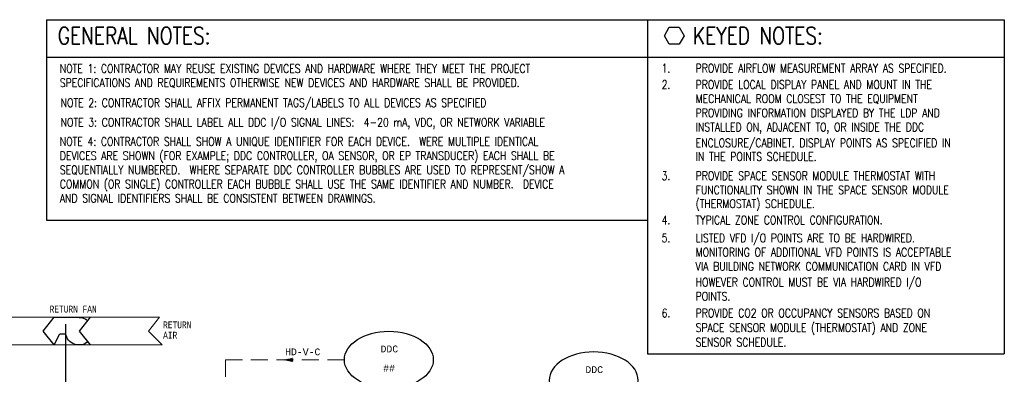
# Model space of a CAD drawing. Header units: inches. Extents: x 2.3 to 31, y 2.5 to 18.9.
# Tile 6 of 6: x 16.5 to 31, y 13.7 to 18.9. Entities that reach past the tile are written whole.
import ezdxf
from ezdxf.enums import TextEntityAlignment as Align

# ---------------------------------------------------------------- set-up
doc = ezdxf.new("R2010")
doc.units = ezdxf.units.IN
doc.header["$MEASUREMENT"] = 0
doc.linetypes.add('HIDDEN', pattern=[0.375, 0.25, -0.125])
doc.layers.get('0').update_dxf_attribs({"lineweight": 13})
for name, color, linetype, lineweight in [('G-Anno-Std-Text-Tag', 231, 'Continuous', 30), ('M-ANNO-NOTE', 2, 'Continuous', 30), ('M-ANNO-SYMB', 6, 'Continuous', 30), ('M-ANNO-TEXT', 2, 'Continuous', 30), ('M-DIAG-GRPH', 6, 'Continuous', 13)]:
    doc.layers.add(name, color=color, linetype=linetype, lineweight=lineweight)
doc.styles.add('Annotative', font='simplex.shx', dxfattribs={"width": 0.85, "height": 0.125})
doc.styles.add('CONTROLTXT', font='monotxt.shx')
doc.styles.add('Emc-Annotation', font='simplex.shx', dxfattribs={"width": 0.8})
doc.styles.add('Style-simplex', font='simplex.shx')

# ---------------------------------------------------------------- blocks, each defined once
blk = doc.blocks.new('_TagHexagon')
at = {"color": 0, "linetype": 'ByBlock', "flags": 128}
blk.add_lwpolyline([(-0.144, 0), (-0.072, 0.125), (0.072, 0.125), (0.144, 0), (0.072, -0.125), (-0.072, -0.125), (-0.144, 0)], close=True, dxfattribs=at)
at = {"color": 0, "style": 'Annotative'}
blk.add_attdef('TAGNUMBER', text='', height=0.0938, dxfattribs=at).set_placement((0, -0.047), align=Align.CENTER)
blk = doc.blocks.new('ColumnText_4')
at = {"layer": 'G-Anno-Std-Text-Tag', "style": 'Style-simplex', "width": 0.8}
for s, p in [('1.', (25.202, 4.098)), ('PROVIDE AIRFLOW MEASUREMENT ARRAY AS SPECIFIED.', (25.702, 4.098)), ('2.', (25.202, 3.858)), ('PROVIDE LOCAL DISPLAY PANEL AND MOUNT IN THE', (25.702, 3.858)), ('MECHANICAL ROOM CLOSEST TO THE EQUIPMENT', (25.702, 3.65)), ('PROVIDING INFORMATION DISPLAYED BY THE LDP AND', (25.702, 3.441)), ('INSTALLED ON, ADJACENT TO, OR INSIDE THE DDC', (25.702, 3.233)), ('ENCLOSURE/CABINET. DISPLAY POINTS AS SPECIFIED IN', (25.702, 3.001)), ('IN THE POINTS SCHEDULE.', (25.702, 2.8)), ('3.', (25.202, 2.518)), ('PROVIDE SPACE SENSOR MODULE THERMOSTAT WITH', (25.702, 2.518)), ('FUNCTIONALITY SHOWN IN THE SPACE SENSOR MODULE ', (25.702, 2.31)), ('(THERMOSTAT) SCHEDULE.', (25.702, 2.108)), ('4.', (25.202, 1.867)), ('TYPICAL ZONE CONTROL CONFIGURATION.', (25.702, 1.867)), ('5.', (25.202, 1.604)), ('LISTED VFD I/O POINTS ARE TO BE HARDWIRED.', (25.702, 1.604)), ('MONITORING OF ADDITIONAL VFD POINTS IS ACCEPTABLE', (25.702, 1.395)), ('VIA BUILDING NETWORK COMMUNICATION CARD IN VFD', (25.702, 1.187)), ('HOWEVER CONTROL MUST BE VIA HARDWIRED I/O', (25.702, 0.955)), ('POINTS.', (25.702, 0.747)), ('6.', (25.202, 0.501)), ('PROVIDE CO2 OR OCCUPANCY SENSORS BASED ON ', (25.702, 0.501)), ('SPACE SENSOR MODULE (THERMOSTAT) AND ZONE', (25.702, 0.287)), ('SENSOR SCHEDULE.', (25.702, 0.073))]:
    blk.add_text(s, height=0.125, dxfattribs=at).set_placement(p, align=Align.TOP_LEFT)

msp = doc.modelspace()

# ---------------------------------------------------------------- linework, layer by layer
at = {"layer": 'G-Anno-Std-Text-Tag', "color": 5}
for p, q in [((16.916, 18.88), (25.754, 18.88)), ((25.754, 18.88), (31.002, 18.88)), ((16.916, 18.329), (25.754, 18.329)), ((25.754, 18.329), (31.002, 18.329)), ((16.916, 15.934), (25.754, 15.934)), ((25.754, 13.972), (31.002, 13.972))]:
    msp.add_line(p, q, dxfattribs=at)
at = {"layer": 'M-ANNO-SYMB', "color": 5}
for p, q in [((16.916, 18.88), (16.916, 15.934)), ((25.754, 18.88), (25.754, 13.972)), ((31.002, 18.88), (31.002, 13.972))]:
    msp.add_line(p, q, dxfattribs=at)
at = {"layer": 'M-ANNO-SYMB', "linetype": 'Continuous'}
for p, q in [((17.197, 14.408), (17.197, 13.412)), ((20.527, 13.904), (20.49, 13.867)), ((20.527, 13.893), (20.518, 13.902)), ((20.533, 13.904), (20.531, 13.905)), ((20.441, 13.886), (20.434, 13.879)), ((20.441, 13.877), (20.434, 13.884)), ((20.463, 13.89), (20.448, 13.876)), ((20.463, 13.873), (20.448, 13.887)), ((20.484, 13.895), (20.462, 13.873)), ((20.484, 13.869), (20.462, 13.89)), ((20.505, 13.9), (20.476, 13.87)), ((20.505, 13.864), (20.476, 13.893)), ((20.527, 13.859), (20.49, 13.896)), ((20.521, 13.882), (20.504, 13.899)), ((20.521, 13.882), (20.504, 13.864)), ((20.527, 13.87), (20.518, 13.861)), ((20.533, 13.859), (20.531, 13.858))]:
    msp.add_line(p, q, dxfattribs=at)
at = {"layer": 'M-ANNO-SYMB', "linetype": 'Continuous', "flags": 128}
for points in [[(17.03, 14.104), (16.868, 14.306), (17.03, 14.509), (17.394, 14.509)], [(17.561, 14.509), (17.399, 14.306), (17.561, 14.104)], [(17.03, 14.104), (17.111, 14.266), (17.192, 14.266)]]:
    msp.add_lwpolyline(points, dxfattribs=at)
at = {"layer": 'M-ANNO-SYMB', "linetype": 'Continuous', "extrusion": (0, 0, -1)}
for radius, start, end in [(0.202, 90, 128.7046), (0.203, 231.2954, 348.4654)]:
    msp.add_arc((-17.396, 14.305), radius, start, end, dxfattribs=at)
at = {"layer": 'M-ANNO-SYMB'}
msp.add_ellipse((21.951, 13.885), major_axis=(0.654, 0), ratio=0.638644, dxfattribs=at)
at = {"layer": 'M-ANNO-SYMB', "extrusion": (0, 0, -1)}
msp.add_ellipse((24.964, 13.582), major_axis=(0.654, 0), ratio=0.638644, dxfattribs=at)
at = {"layer": 'M-ANNO-SYMB', "linetype": 'Continuous'}
msp.add_3dface([(20.533, 13.858), (20.422, 13.882), (20.533, 13.906), (20.521, 13.882)], dxfattribs=at)
at = {"layer": 'M-DIAG-GRPH', "color": 6, "linetype": 'HIDDEN'}
for q in [(21.297, 13.882), (19.547, 13.371)]:
    msp.add_line((19.547, 13.882), q, dxfattribs=at)
at = {"layer": 'M-DIAG-GRPH', "color": 6, "linetype": 'Continuous', "flags": 128}
msp.add_lwpolyline([(7.131, 14.509), (18.578, 14.509), (18.416, 14.306), (18.619, 14.104), (16.325, 14.104)], dxfattribs=at)

# ---------------------------------------------------------------- block references
at = {"layer": 'G-Anno-Std-Text-Tag'}
for name, p in [('_TagHexagon', (26.148, 18.644)), ('ColumnText_4', (0.761, 14.132))]:
    msp.add_blockref(name, p, dxfattribs=at)

# ---------------------------------------------------------------- texts
at = {"layer": 'G-Anno-Std-Text-Tag', "color": 4, "char_height": 0.25, "width": 4.51592, "attachment_point": 1, "style": 'Emc-Annotation'}
for s, insert in [('\\H1x;\\W0.8;\\C4;\\A1;GENERAL NOTES:', (17.083, 18.77)), ('\\H1x;\\W0.8;\\C4;\\A1;KEYED NOTES:', (26.423, 18.77))]:
    msp.add_mtext(s, dxfattribs=dict(at, insert=insert))
at = {"layer": 'M-ANNO-NOTE', "style": 'Emc-Annotation', "width": 0.8}
for s, p in [('NOTE 2: CONTRACTOR SHALL AFFIX PERMANENT TAGS/LABELS TO ALL DEVICES AS SPECIFIED', (17.125, 17.597)), ('NOTE 3: CONTRACTOR SHALL LABEL ALL DDC I/O SIGNAL LINES:  4-20 mA, VDC, OR NETWORK VARIABLE', (17.125, 17.31))]:
    msp.add_text(s, height=0.125, dxfattribs=at).set_placement(p)
at = {"layer": 'M-ANNO-NOTE', "char_height": 0.125, "width": 8.1729, "attachment_point": 1, "style": 'Emc-Annotation'}
for s, insert in [('\\H1x;\\W0.8;NOTE 1: CONTRACTOR MAY REUSE EXISTING DEVICES AND HARDWARE WHERE THEY MEET THE PROJECT SPECIFICATIONS AND REQUIREMENTS OTHERWISE NEW DEVICES AND HARDWARE SHALL BE PROVIDED. ', (17.113, 18.225)), ('NOTE 4: CONTRACTOR SHALL SHOW A UNIQUE IDENTIFIER FOR EACH DEVICE.  WERE MULTIPLE IDENTICAL DEVICES ARE SHOWN (FOR EXAMPLE; DDC CONTROLLER, OA SENSOR, OR EP TRANSDUCER) EACH SHALL BE SEQUENTIALLY NUMBERED.  WHERE SEPARATE DDC CONTROLLER BUBBLES ARE USED TO REPRESENT/SHOW A COMMON (OR SINGLE) CONTROLLER EACH BUBBLE SHALL USE THE SAME IDENTIFIER AND NUMBER.  DEVICE AND SIGNAL IDENTIFIERS SHALL BE CONSISTENT BETWEEN DRAWINGS.', (17.113, 17.153))]:
    msp.add_mtext(s, dxfattribs=dict(at, insert=insert))
at = {"layer": 'M-ANNO-TEXT', "linetype": 'Continuous', "style": 'CONTROLTXT', "width": 0.8}
msp.add_text('RETURN FAN', height=0.1, dxfattribs=at).set_placement((17.309, 14.579), align=Align.CENTER)
for s, p in [('RETURN', (18.632, 14.348)), ('AIR', (18.632, 14.196))]:
    msp.add_text(s, height=0.1, dxfattribs=at).set_placement(p)
at = {"layer": 'M-ANNO-TEXT', "linetype": 'Continuous', "style": 'CONTROLTXT'}
for s, p in [('HD-V-C', (20.685, 13.951)), ('DDC', (21.959, 13.994)), ('##', (21.955, 13.712)), ('DDC', (24.972, 13.69))]:
    msp.add_text(s, height=0.1, dxfattribs=at).set_placement(p, align=Align.CENTER)

doc.saveas('drawing.dxf')
